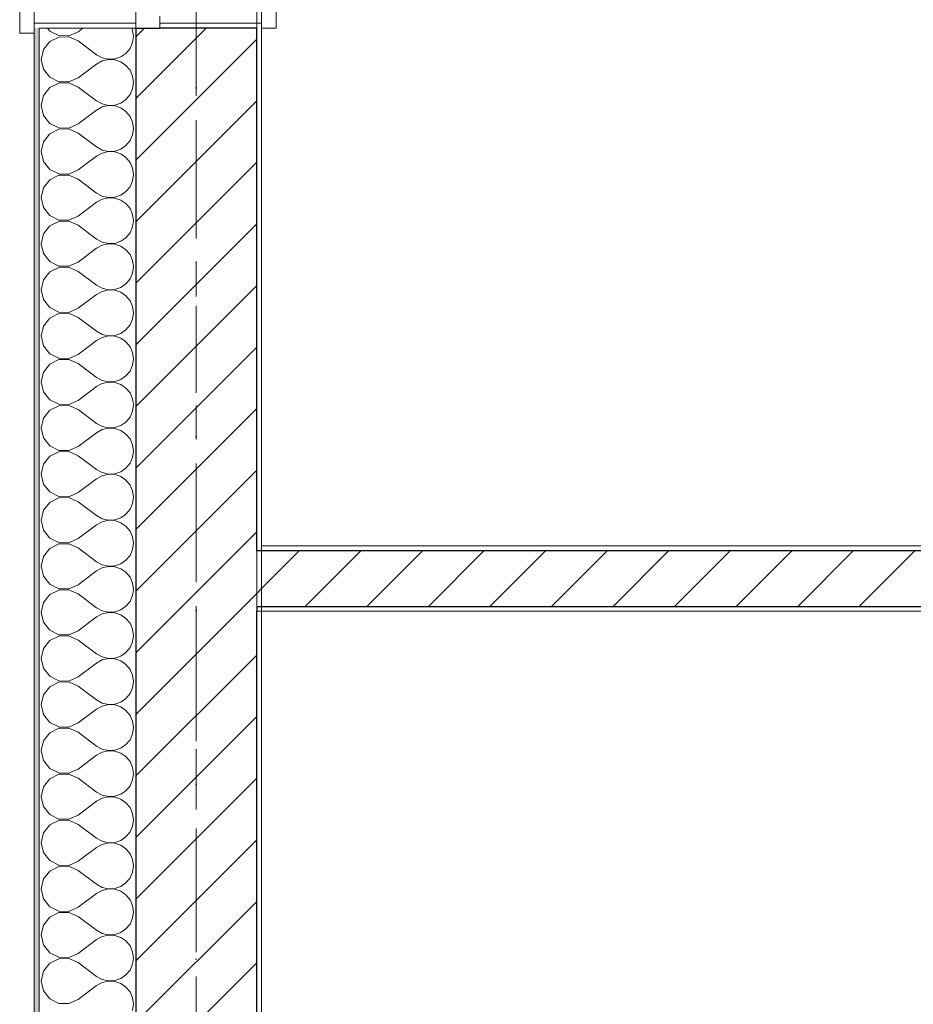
# Model space of a CAD drawing. Header units: millimetres. Extents: x -52968 to 399385, y -141133 to 110561.
# Tile 16 of 146: x 64740 to 66588, y -113810 to -111775. Entities that reach past the tile are written whole.
import ezdxf

# ---------------------------------------------------------------- set-up
doc = ezdxf.new("R2010")
doc.units = ezdxf.units.MM
for name, pattern in [('SIM-Wegliniec-21.07.2025-Parter$0$Kropki i Kreski', [360, 180, -90, 0, -90]), ('SIM-Wegliniec-21.07.2025-Parter$0$Przerywana', [240, 120, -120]), ('SIM-Wegliniec-21.07.2025-Parter$0$Przerywana długa', [390, 250, -140]), ('SIM-Wegliniec-21.07.2025-Parter$0$Przerywana podwójnie', [295, 125, -50, 70, -50]), ('SIM-Wegliniec-21.07.2025-Parter$0$SIM-Wegliniec-11.03.2025-Parter$0$Przerywana podwójnie', [295, 125, -50, 70, -50])]:
    doc.linetypes.add(name, pattern=pattern)
doc.layers.add('_xref', color=250, linetype='Continuous')
for name, color, linetype, lineweight in [('SIM-Wegliniec-21.07.2025-Parter$0$Nowe_A-Belki-Wieniec_Nr_pióra__69', 250, 'Continuous', 0), ('SIM-Wegliniec-21.07.2025-Parter$0$Nowe_A-Belki-Wieniec_Nr_pióra__90', 250, 'Continuous', 0), ('SIM-Wegliniec-21.07.2025-Parter$0$Nowe_A-Osi_Nr_pióra__20', 250, 'Continuous', 0), ('SIM-Wegliniec-21.07.2025-Parter$0$Nowe_A-Posadzki_Nr_pióra__89', 250, 'Continuous', 0), ('SIM-Wegliniec-21.07.2025-Parter$0$Nowe_A-Płyta-Grunt_Nr_pióra__89', 250, 'Continuous', 0), ('SIM-Wegliniec-21.07.2025-Parter$0$Nowe_A-Strefy-Parter_Nr_pióra__94', 250, 'Continuous', 0), ('SIM-Wegliniec-21.07.2025-Parter$0$Nowe_A-Ściany-Działowe', 250, 'Continuous', 0), ('SIM-Wegliniec-21.07.2025-Parter$0$Nowe_A-Ściany-Działowe_Nr_pióra__27', 250, 'Continuous', 0), ('SIM-Wegliniec-21.07.2025-Parter$0$Nowe_A-Ściany-Działowe_Nr_pióra__47', 250, 'Continuous', 0), ('SIM-Wegliniec-21.07.2025-Parter$0$Nowe_A-Ściany-Zewnętrzne', 250, 'Continuous', 0), ('SIM-Wegliniec-21.07.2025-Parter$0$Nowe_A-Ściany-Zewnętrzne_Nr_pióra__174', 250, 'Continuous', 0), ('SIM-Wegliniec-21.07.2025-Parter$0$Nowe_A-Ściany-Zewnętrzne_Nr_pióra__27', 250, 'Continuous', 0), ('SIM-Wegliniec-21.07.2025-Parter$0$Nowe_A-Ściany-Zewnętrzne_Nr_pióra__47', 250, 'Continuous', 0), ('SIM-Wegliniec-21.07.2025-Parter$0$Nowe_A-Ściany-Zewnętrzne_Nr_pióra__67', 250, 'Continuous', 0), ('SIM-Wegliniec-21.07.2025-Parter$0$Nowe_Okna Archicada_Nr_pióra__23', 250, 'Continuous', 0), ('SIM-Wegliniec-21.07.2025-Parter$0$Nowe_Okna Archicada_Nr_pióra__27', 250, 'Continuous', 0), ('SIM-Wegliniec-21.07.2025-Parter$0$Nowe_Okna Archicada_Nr_pióra__3', 250, 'Continuous', 0), ('SIM-Wegliniec-21.07.2025-Parter$0$Nowe_Okna Archicada_Nr_pióra__47', 250, 'Continuous', 0), ('SIM-Wegliniec-21.07.2025-Parter$0$Nowe_SIM-Wegliniec-11.03.2025-Parter$0$Nowe_A-Osi_Nr_pióra__20_Nr_pióra__1', 250, 'Continuous', 0)]:
    doc.layers.add(name, color=color, linetype=linetype, lineweight=lineweight)
pattern_1 = [(0, (0, 0), (0, 86.60254), [0, -50]), (0, (25, 43.3), (0, 86.60254), [0, -50])]
pattern_2 = [(45, (0, 0), (-63.63961, 63.63961), [])]

# ---------------------------------------------------------------- blocks, each defined once
blk = doc.blocks.new('SIM-Wegliniec-21.07.2025-Parter')
at = {"layer": 'SIM-Wegliniec-21.07.2025-Parter$0$Nowe_A-Ściany-Działowe', "linetype": 'Continuous', "lineweight": 0}
h = blk.add_hatch(dxfattribs=at)
h.set_pattern_fill('Bloczki_ceramiczne', color=256, style=0, pattern_type=2)
h.set_pattern_definition(pattern_2)
h.paths.add_polyline_path([(65240.1, -112987.7), (65240.1, -112872.7), (65230.1, -112872.7), (65230.1, -112987.7)])
at = {"layer": 'SIM-Wegliniec-21.07.2025-Parter$0$Nowe_A-Ściany-Działowe', "linetype": 'Continuous', "lineweight": 0, "true_color": 0x000000}
h = blk.add_hatch(dxfattribs=at)
h.set_pattern_fill('Tynk', color=18, style=0, pattern_type=2)
h.set_pattern_definition(pattern_1)
h.paths.add_polyline_path([(67540.1, -112862.7), (65240.1, -112862.7), (65240.1, -112872.7), (67540.1, -112872.7)])
at = {"layer": 'SIM-Wegliniec-21.07.2025-Parter$0$Nowe_A-Ściany-Działowe', "linetype": 'Continuous', "lineweight": 0}
h = blk.add_hatch(dxfattribs=at)
h.set_pattern_fill('Bloczki_ceramiczne', color=256, style=0, pattern_type=2)
h.set_pattern_definition(pattern_2)
h.paths.add_polyline_path([(65240.1, -112987.7), (67540.1, -112987.7), (67540.1, -112872.7), (65240.1, -112872.7)])
at = {"layer": 'SIM-Wegliniec-21.07.2025-Parter$0$Nowe_A-Ściany-Działowe', "linetype": 'Continuous', "lineweight": 0, "true_color": 0x000000}
h = blk.add_hatch(dxfattribs=at)
h.set_pattern_fill('Tynk', color=18, style=0, pattern_type=2)
h.set_pattern_definition(pattern_1)
h.paths.add_polyline_path([(65240.1, -112997.7), (65240.1, -112987.7), (65230.1, -112987.7), (65230.1, -112997.7)])
h = blk.add_hatch(dxfattribs=at)
h.set_pattern_fill('Tynk', color=18, style=0, pattern_type=2)
h.set_pattern_definition(pattern_1)
h.paths.add_polyline_path([(65240.1, -112997.7), (67540.1, -112997.7), (67540.1, -112987.7), (65240.1, -112987.7)])
at = {"layer": 'SIM-Wegliniec-21.07.2025-Parter$0$Nowe_A-Ściany-Zewnętrzne', "linetype": 'Continuous', "lineweight": 0, "true_color": 0x000000}
h = blk.add_hatch(dxfattribs=at)
h.set_pattern_fill('Tynk', color=18, style=0, pattern_type=2)
h.set_pattern_definition(pattern_1)
h.paths.add_polyline_path([(64770.1, -111782.6), (64770.1, -111792.6), (64780.1, -111792.6), (64980.1, -111792.6), (64980.1, -111782.6)])
at = {"layer": 'SIM-Wegliniec-21.07.2025-Parter$0$Nowe_A-Ściany-Zewnętrzne', "linetype": 'Continuous', "lineweight": 0}
h = blk.add_hatch(dxfattribs=at)
h.set_pattern_fill('Tynk', color=256, style=0, pattern_type=2)
h.set_pattern_definition(pattern_1)
h.paths.add_polyline_path([(64770.1, -117367.6), (64780.1, -117367.6), (64780.1, -111792.6), (64770.1, -111792.6)])
h = blk.add_hatch(dxfattribs=at)
h.set_pattern_fill('Bloczki_ceramiczne', color=256, style=0, pattern_type=2)
h.set_pattern_definition(pattern_2)
h.paths.add_polyline_path([(64980.1, -111792.6), (64980.1, -112872.7), (65230.1, -112872.7), (65230.1, -111792.6), (65030.1, -111792.6)])
at = {"layer": 'SIM-Wegliniec-21.07.2025-Parter$0$Nowe_A-Ściany-Zewnętrzne', "linetype": 'Continuous', "lineweight": 0, "true_color": 0x000000}
h = blk.add_hatch(dxfattribs=at)
h.set_pattern_fill('Tynk', color=18, style=0, pattern_type=2)
h.set_pattern_definition(pattern_1)
h.paths.add_polyline_path([(65240.1, -111792.6), (65240.1, -111782.6), (65030.1, -111782.6), (65030.1, -111792.6), (65230.1, -111792.6)])
h = blk.add_hatch(dxfattribs=at)
h.set_pattern_fill('Tynk', color=18, style=0, pattern_type=2)
h.set_pattern_definition(pattern_1)
h.paths.add_polyline_path([(65230.1, -112862.7), (65240.1, -112862.7), (65240.1, -111792.6), (65230.1, -111792.6)])
at = {"layer": 'SIM-Wegliniec-21.07.2025-Parter$0$Nowe_A-Ściany-Zewnętrzne', "linetype": 'Continuous', "lineweight": 0}
h = blk.add_hatch(dxfattribs=at)
h.set_pattern_fill('Bloczki_ceramiczne', color=256, style=0, pattern_type=2)
h.set_pattern_definition(pattern_2)
h.paths.add_polyline_path([(65230.1, -112987.7), (65230.1, -112872.7), (64980.1, -112872.7), (64980.1, -112987.7)])
at = {"layer": 'SIM-Wegliniec-21.07.2025-Parter$0$Nowe_A-Ściany-Zewnętrzne', "linetype": 'Continuous', "lineweight": 0, "true_color": 0x000000}
h = blk.add_hatch(dxfattribs=at)
h.set_pattern_fill('Tynk', color=18, style=0, pattern_type=2)
h.set_pattern_definition(pattern_1)
h.paths.add_polyline_path([(65240.1, -112872.7), (65240.1, -112862.7), (65230.1, -112862.7), (65230.1, -112872.7)])
at = {"layer": 'SIM-Wegliniec-21.07.2025-Parter$0$Nowe_A-Ściany-Zewnętrzne', "linetype": 'Continuous', "lineweight": 0}
h = blk.add_hatch(dxfattribs=at)
h.set_pattern_fill('Bloczki_ceramiczne', color=256, style=0, pattern_type=2)
h.set_pattern_definition(pattern_2)
h.paths.add_polyline_path([(65230.1, -116917.6), (65230.1, -112987.7), (64980.1, -112987.7), (64980.1, -116917.6)])
at = {"layer": 'SIM-Wegliniec-21.07.2025-Parter$0$Nowe_A-Ściany-Zewnętrzne', "linetype": 'Continuous', "lineweight": 0, "true_color": 0x000000}
h = blk.add_hatch(dxfattribs=at)
h.set_pattern_fill('Tynk', color=18, style=0, pattern_type=2)
h.set_pattern_definition(pattern_1)
h.paths.add_polyline_path([(65240.1, -116907.6), (65240.1, -112997.7), (65230.1, -112997.7), (65230.1, -116907.6)])
at = {"layer": 'SIM-Wegliniec-21.07.2025-Parter$0$Nowe_A-Belki-Wieniec_Nr_pióra__69', "linetype": 'SIM-Wegliniec-21.07.2025-Parter$0$Kropki i Kreski', "lineweight": 13}
blk.add_line((65105.1, -99042.6), (65105.1, -117042.6), dxfattribs=at)
at = {"layer": 'SIM-Wegliniec-21.07.2025-Parter$0$Nowe_A-Belki-Wieniec_Nr_pióra__90', "linetype": 'SIM-Wegliniec-21.07.2025-Parter$0$Przerywana długa', "lineweight": 13}
for p, q in [((64980.1, -98917.6), (64980.1, -117167.6)), ((65230.1, -108617.6), (65230.1, -116917.6))]:
    blk.add_line(p, q, dxfattribs=at)
at = {"layer": 'SIM-Wegliniec-21.07.2025-Parter$0$Nowe_A-Osi_Nr_pióra__20', "linetype": 'SIM-Wegliniec-21.07.2025-Parter$0$Przerywana podwójnie', "lineweight": 13}
blk.add_line((65105.1, -95582.5), (65105.1, -117792.3), dxfattribs=at)
at = {"layer": 'SIM-Wegliniec-21.07.2025-Parter$0$Nowe_A-Posadzki_Nr_pióra__89', "linetype": 'Continuous', "lineweight": 13, "flags": 128}
blk.add_lwpolyline([(65240.1, -108617.6), (65240.1, -116907.6), (69435.1, -116907.6), (69435.1, -112387.6), (69435.1, -110552.6), (67550.1, -110552.6), (67550.1, -108617.6)], close=True, dxfattribs=at)
at = {"layer": 'SIM-Wegliniec-21.07.2025-Parter$0$Nowe_A-Płyta-Grunt_Nr_pióra__89', "linetype": 'Continuous', "lineweight": 13, "flags": 128}
blk.add_lwpolyline([(65230.1, -116917.6), (90780.1, -116917.6), (90780.1, -99167.6), (65230.1, -99167.6)], close=True, dxfattribs=at)
at = {"layer": 'SIM-Wegliniec-21.07.2025-Parter$0$Nowe_A-Strefy-Parter_Nr_pióra__94', "linetype": 'Continuous', "lineweight": 13, "flags": 128}
for points in [[(67540.1, -108627.6), (65240.1, -108627.6), (65240.1, -112862.7), (67540.1, -112862.7), (67540.1, -111062.8), (67540.1, -110927.7)], [(67540.1, -116907.6), (67540.1, -112997.7), (65240.1, -112997.7), (65240.1, -116907.6)]]:
    blk.add_lwpolyline(points, close=True, dxfattribs=at)
at = {"layer": 'SIM-Wegliniec-21.07.2025-Parter$0$Nowe_A-Ściany-Działowe_Nr_pióra__27', "linetype": 'Continuous', "lineweight": 25}
for p, q in [((67540.1, -112872.7), (65240.1, -112872.7)), ((65240.1, -112987.7), (67540.1, -112987.7))]:
    blk.add_line(p, q, dxfattribs=at)
at = {"layer": 'SIM-Wegliniec-21.07.2025-Parter$0$Nowe_A-Ściany-Działowe_Nr_pióra__47', "linetype": 'Continuous', "lineweight": 15, "flags": 128}
for points in [[(67540.1, -112862.7), (65240.1, -112862.7)], [(65240.1, -112997.7), (67540.1, -112997.7)]]:
    blk.add_lwpolyline(points, dxfattribs=at)
at = {"layer": 'SIM-Wegliniec-21.07.2025-Parter$0$Nowe_A-Ściany-Zewnętrzne_Nr_pióra__174', "linetype": 'Continuous', "lineweight": 5}
for p, q in [((64797.5, -111792.6), (64802.3, -111798.8)), ((64861, -111800), (64870.9, -111792.6)), ((64973.5, -111796.5), (64971.8, -111792.6)), ((64975.3, -111809.5), (64973.5, -111796.5)), ((64802.3, -111798.8), (64821, -111808.1)), ((64821, -111810.9), (64802.3, -111820.3)), ((64821, -111808.1), (64841.9, -111808.6)), ((64841.9, -111810.5), (64821, -111810.9)), ((64841.9, -111808.6), (64861, -111800)), ((64861, -111819), (64841.9, -111810.5)), ((64973.5, -111822.5), (64975.3, -111809.5)), ((64789.4, -111836.7), (64784.8, -111857.1)), ((64802.3, -111820.3), (64789.4, -111836.7)), ((64861, -111819), (64899.1, -111847.6)), ((64959.8, -111844.7), (64968.2, -111834.6)), ((64968.2, -111834.6), (64973.5, -111822.5)), ((64784.8, -111857.1), (64789.4, -111877.5)), ((64899.1, -111847.6), (64910.6, -111854)), ((64910.6, -111854), (64923.4, -111857)), ((64923.4, -111857.3), (64910.6, -111860.3)), ((64923.4, -111857), (64936.5, -111856.3)), ((64936.5, -111858), (64923.4, -111857.3)), ((64936.5, -111856.3), (64949, -111852.1)), ((64949, -111862.2), (64936.5, -111858)), ((64949, -111852.1), (64959.8, -111844.7)), ((64789.4, -111877.5), (64802.3, -111894)), ((64861, -111895.2), (64899.1, -111866.7)), ((64910.6, -111860.3), (64899.1, -111866.7)), ((64959.8, -111869.6), (64949, -111862.2)), ((64968.2, -111879.7), (64959.8, -111869.6)), ((64802.3, -111894), (64821, -111903.4)), ((64841.9, -111903.8), (64861, -111895.2)), ((64973.5, -111891.7), (64968.2, -111879.7)), ((64975.3, -111904.8), (64973.5, -111891.7)), ((64802.3, -111915.5), (64789.4, -111932)), ((64821, -111906.2), (64802.3, -111915.5)), ((64821, -111903.4), (64841.9, -111903.8)), ((64841.9, -111905.7), (64821, -111906.2)), ((64861, -111914.3), (64841.9, -111905.7)), ((64861, -111914.3), (64899.1, -111942.9)), ((64968.2, -111929.8), (64973.5, -111917.8)), ((64973.5, -111917.8), (64975.3, -111904.8)), ((64789.4, -111932), (64784.8, -111952.4)), ((64949, -111947.4), (64959.8, -111939.9)), ((64959.8, -111939.9), (64968.2, -111929.8)), ((64784.8, -111952.4), (64789.4, -111972.8)), ((64899.1, -111942.9), (64910.6, -111949.2)), ((64910.6, -111955.5), (64899.1, -111961.9)), ((64910.6, -111949.2), (64923.4, -111952.2)), ((64923.4, -111952.6), (64910.6, -111955.5)), ((64923.4, -111952.2), (64936.5, -111951.6)), ((64936.5, -111953.2), (64923.4, -111952.6)), ((64936.5, -111951.6), (64949, -111947.4)), ((64949, -111957.4), (64936.5, -111953.2)), ((64959.8, -111964.8), (64949, -111957.4)), ((64789.4, -111972.8), (64802.3, -111989.3)), ((64861, -111990.5), (64899.1, -111961.9)), ((64968.2, -111975), (64959.8, -111964.8)), ((64973.5, -111987), (64968.2, -111975)), ((64802.3, -111989.3), (64821, -111998.6)), ((64821, -111998.6), (64841.9, -111999)), ((64841.9, -112001), (64821, -112001.4)), ((64841.9, -111999), (64861, -111990.5)), ((64861, -112009.5), (64841.9, -112001)), ((64975.3, -112000), (64973.5, -111987)), ((64973.5, -112013), (64975.3, -112000)), ((64802.3, -112010.7), (64789.4, -112027.2)), ((64821, -112001.4), (64802.3, -112010.7)), ((64861, -112009.5), (64899.1, -112038.1)), ((64968.2, -112025), (64973.5, -112013)), ((64789.4, -112027.2), (64784.8, -112047.6)), ((64899.1, -112038.1), (64910.6, -112044.5)), ((64949, -112042.6), (64959.8, -112035.2)), ((64959.8, -112035.2), (64968.2, -112025)), ((64784.8, -112047.6), (64789.4, -112068)), ((64861, -112085.7), (64899.1, -112057.1)), ((64910.6, -112050.8), (64899.1, -112057.1)), ((64910.6, -112044.5), (64923.4, -112047.4)), ((64923.4, -112047.8), (64910.6, -112050.8)), ((64923.4, -112047.4), (64936.5, -112046.8)), ((64936.5, -112048.4), (64923.4, -112047.8)), ((64936.5, -112046.8), (64949, -112042.6)), ((64949, -112052.6), (64936.5, -112048.4)), ((64959.8, -112060.1), (64949, -112052.6)), ((64968.2, -112070.2), (64959.8, -112060.1)), ((64789.4, -112068), (64802.3, -112084.5)), ((64973.5, -112082.2), (64968.2, -112070.2)), ((64975.3, -112095.2), (64973.5, -112082.2)), ((64802.3, -112084.5), (64821, -112093.8)), ((64821, -112096.6), (64802.3, -112106)), ((64821, -112093.8), (64841.9, -112094.3)), ((64841.9, -112096.2), (64821, -112096.6)), ((64841.9, -112094.3), (64861, -112085.7)), ((64861, -112104.8), (64841.9, -112096.2)), ((64973.5, -112108.3), (64975.3, -112095.2)), ((64789.4, -112122.5), (64784.8, -112142.9)), ((64802.3, -112106), (64789.4, -112122.5)), ((64861, -112104.8), (64899.1, -112133.3)), ((64959.8, -112130.4), (64968.2, -112120.3)), ((64968.2, -112120.3), (64973.5, -112108.3)), ((64784.8, -112142.9), (64789.4, -112163.3)), ((64899.1, -112133.3), (64910.6, -112139.7)), ((64910.6, -112139.7), (64923.4, -112142.7)), ((64923.4, -112143), (64910.6, -112146)), ((64923.4, -112142.7), (64936.5, -112142)), ((64936.5, -112143.7), (64923.4, -112143)), ((64936.5, -112142), (64949, -112137.8)), ((64949, -112137.8), (64959.8, -112130.4)), ((64789.4, -112163.3), (64802.3, -112179.7)), ((64861, -112181), (64899.1, -112152.4)), ((64910.6, -112146), (64899.1, -112152.4)), ((64949, -112147.9), (64936.5, -112143.7)), ((64959.8, -112155.3), (64949, -112147.9)), ((64968.2, -112165.4), (64959.8, -112155.3)), ((64802.3, -112179.7), (64821, -112189.1)), ((64841.9, -112189.5), (64861, -112181)), ((64973.5, -112177.5), (64968.2, -112165.4)), ((64975.3, -112190.5), (64973.5, -112177.5)), ((64802.3, -112201.2), (64789.4, -112217.7)), ((64821, -112191.9), (64802.3, -112201.2)), ((64821, -112189.1), (64841.9, -112189.5)), ((64841.9, -112191.4), (64821, -112191.9)), ((64861, -112200), (64841.9, -112191.4)), ((64861, -112200), (64899.1, -112228.6)), ((64968.2, -112215.5), (64973.5, -112203.5)), ((64973.5, -112203.5), (64975.3, -112190.5)), ((64789.4, -112217.7), (64784.8, -112238.1)), ((64959.8, -112225.6), (64968.2, -112215.5)), ((64784.8, -112238.1), (64789.4, -112258.5)), ((64899.1, -112228.6), (64910.6, -112234.9)), ((64910.6, -112241.3), (64899.1, -112247.6)), ((64910.6, -112234.9), (64923.4, -112237.9)), ((64923.4, -112238.3), (64910.6, -112241.3)), ((64923.4, -112237.9), (64936.5, -112237.3)), ((64936.5, -112238.9), (64923.4, -112238.3)), ((64936.5, -112237.3), (64949, -112233.1)), ((64949, -112243.1), (64936.5, -112238.9)), ((64949, -112233.1), (64959.8, -112225.6)), ((64959.8, -112250.6), (64949, -112243.1)), ((64789.4, -112258.5), (64802.3, -112275)), ((64861, -112276.2), (64899.1, -112247.6)), ((64968.2, -112260.7), (64959.8, -112250.6)), ((64973.5, -112272.7), (64968.2, -112260.7)), ((64802.3, -112275), (64821, -112284.3)), ((64821, -112284.3), (64841.9, -112284.8)), ((64841.9, -112284.8), (64861, -112276.2)), ((64975.3, -112285.7), (64973.5, -112272.7)), ((64973.5, -112298.7), (64975.3, -112285.7)), ((64802.3, -112296.5), (64789.4, -112312.9)), ((64821, -112287.1), (64802.3, -112296.5)), ((64841.9, -112286.7), (64821, -112287.1)), ((64861, -112295.2), (64841.9, -112286.7)), ((64861, -112295.2), (64899.1, -112323.8)), ((64968.2, -112310.7), (64973.5, -112298.7)), ((64789.4, -112312.9), (64784.8, -112333.3)), ((64899.1, -112323.8), (64910.6, -112330.2)), ((64949, -112328.3), (64959.8, -112320.9)), ((64959.8, -112320.9), (64968.2, -112310.7)), ((64784.8, -112333.3), (64789.4, -112353.7)), ((64861, -112371.4), (64899.1, -112342.9)), ((64910.6, -112336.5), (64899.1, -112342.9)), ((64910.6, -112330.2), (64923.4, -112333.1)), ((64923.4, -112333.5), (64910.6, -112336.5)), ((64923.4, -112333.1), (64936.5, -112332.5)), ((64936.5, -112334.2), (64923.4, -112333.5)), ((64936.5, -112332.5), (64949, -112328.3)), ((64949, -112338.4), (64936.5, -112334.2)), ((64959.8, -112345.8), (64949, -112338.4)), ((64968.2, -112355.9), (64959.8, -112345.8)), ((64789.4, -112353.7), (64802.3, -112370.2)), ((64973.5, -112367.9), (64968.2, -112355.9)), ((64802.3, -112370.2), (64821, -112379.6)), ((64821, -112382.3), (64802.3, -112391.7)), ((64821, -112379.6), (64841.9, -112380)), ((64841.9, -112381.9), (64821, -112382.3)), ((64841.9, -112380), (64861, -112371.4)), ((64861, -112390.5), (64841.9, -112381.9)), ((64975.3, -112381), (64973.5, -112367.9)), ((64973.5, -112394), (64975.3, -112381)), ((64789.4, -112408.2), (64784.8, -112428.6)), ((64802.3, -112391.7), (64789.4, -112408.2)), ((64861, -112390.5), (64899.1, -112419)), ((64959.8, -112416.1), (64968.2, -112406)), ((64968.2, -112406), (64973.5, -112394)), ((64899.1, -112419), (64910.6, -112425.4)), ((64910.6, -112425.4), (64923.4, -112428.4)), ((64923.4, -112428.4), (64936.5, -112427.7)), ((64936.5, -112427.7), (64949, -112423.5)), ((64949, -112423.5), (64959.8, -112416.1)), ((64784.8, -112428.6), (64789.4, -112449)), ((64861, -112466.7), (64899.1, -112438.1)), ((64910.6, -112431.7), (64899.1, -112438.1)), ((64923.4, -112428.8), (64910.6, -112431.7)), ((64936.5, -112429.4), (64923.4, -112428.8)), ((64949, -112433.6), (64936.5, -112429.4)), ((64959.8, -112441), (64949, -112433.6)), ((64968.2, -112451.2), (64959.8, -112441)), ((64789.4, -112449), (64802.3, -112465.4)), ((64802.3, -112465.4), (64821, -112474.8)), ((64841.9, -112475.2), (64861, -112466.7)), ((64973.5, -112463.2), (64968.2, -112451.2)), ((64975.3, -112476.2), (64973.5, -112463.2)), ((64802.3, -112486.9), (64789.4, -112503.4)), ((64821, -112477.6), (64802.3, -112486.9)), ((64821, -112474.8), (64841.9, -112475.2)), ((64841.9, -112477.1), (64821, -112477.6)), ((64861, -112485.7), (64841.9, -112477.1)), ((64861, -112485.7), (64899.1, -112514.3)), ((64968.2, -112501.2), (64973.5, -112489.2)), ((64973.5, -112489.2), (64975.3, -112476.2)), ((64789.4, -112503.4), (64784.8, -112523.8)), ((64959.8, -112511.3), (64968.2, -112501.2)), ((64784.8, -112523.8), (64789.4, -112544.2)), ((64899.1, -112514.3), (64910.6, -112520.6)), ((64910.6, -112527), (64899.1, -112533.3)), ((64910.6, -112520.6), (64923.4, -112523.6)), ((64923.4, -112524), (64910.6, -112527)), ((64923.4, -112523.6), (64936.5, -112523)), ((64936.5, -112524.6), (64923.4, -112524)), ((64936.5, -112523), (64949, -112518.8)), ((64949, -112528.8), (64936.5, -112524.6)), ((64949, -112518.8), (64959.8, -112511.3)), ((64959.8, -112536.3), (64949, -112528.8)), ((64789.4, -112544.2), (64802.3, -112560.7)), ((64861, -112561.9), (64899.1, -112533.3)), ((64968.2, -112546.4), (64959.8, -112536.3)), ((64973.5, -112558.4), (64968.2, -112546.4)), ((64802.3, -112560.7), (64821, -112570)), ((64821, -112570), (64841.9, -112570.5)), ((64841.9, -112570.5), (64861, -112561.9)), ((64975.3, -112571.4), (64973.5, -112558.4)), ((64802.3, -112582.2), (64789.4, -112598.6)), ((64821, -112572.8), (64802.3, -112582.2)), ((64841.9, -112572.4), (64821, -112572.8)), ((64861, -112581), (64841.9, -112572.4)), ((64861, -112581), (64899.1, -112609.5)), ((64968.2, -112596.5), (64973.5, -112584.4)), ((64973.5, -112584.4), (64975.3, -112571.4)), ((64789.4, -112598.6), (64784.8, -112619)), ((64899.1, -112609.5), (64910.6, -112615.9)), ((64949, -112614), (64959.8, -112606.6)), ((64959.8, -112606.6), (64968.2, -112596.5)), ((64784.8, -112619), (64789.4, -112639.5)), ((64861, -112657.1), (64899.1, -112628.6)), ((64910.6, -112622.2), (64899.1, -112628.6)), ((64910.6, -112615.9), (64923.4, -112618.9)), ((64923.4, -112619.2), (64910.6, -112622.2)), ((64923.4, -112618.9), (64936.5, -112618.2)), ((64936.5, -112619.9), (64923.4, -112619.2)), ((64936.5, -112618.2), (64949, -112614)), ((64949, -112624.1), (64936.5, -112619.9)), ((64959.8, -112631.5), (64949, -112624.1)), ((64968.2, -112641.6), (64959.8, -112631.5)), ((64789.4, -112639.5), (64802.3, -112655.9)), ((64973.5, -112653.7), (64968.2, -112641.6)), ((64802.3, -112655.9), (64821, -112665.3)), ((64821, -112668.1), (64802.3, -112677.4)), ((64821, -112665.3), (64841.9, -112665.7)), ((64841.9, -112667.6), (64821, -112668.1)), ((64841.9, -112665.7), (64861, -112657.1)), ((64861, -112676.2), (64841.9, -112667.6)), ((64975.3, -112666.7), (64973.5, -112653.7)), ((64973.5, -112679.7), (64975.3, -112666.7)), ((64802.3, -112677.4), (64789.4, -112693.9)), ((64861, -112676.2), (64899.1, -112704.8)), ((64959.8, -112701.8), (64968.2, -112691.7)), ((64968.2, -112691.7), (64973.5, -112679.7)), ((64789.4, -112693.9), (64784.8, -112714.3)), ((64899.1, -112704.8), (64910.6, -112711.1)), ((64910.6, -112711.1), (64923.4, -112714.1)), ((64936.5, -112713.5), (64949, -112709.3)), ((64949, -112709.3), (64959.8, -112701.8)), ((64784.8, -112714.3), (64789.4, -112734.7)), ((64861, -112752.4), (64899.1, -112723.8)), ((64910.6, -112717.5), (64899.1, -112723.8)), ((64923.4, -112714.5), (64910.6, -112717.5)), ((64923.4, -112714.1), (64936.5, -112713.5)), ((64936.5, -112715.1), (64923.4, -112714.5)), ((64949, -112719.3), (64936.5, -112715.1)), ((64959.8, -112726.8), (64949, -112719.3)), ((64968.2, -112736.9), (64959.8, -112726.8)), ((64789.4, -112734.7), (64802.3, -112751.2)), ((64802.3, -112751.2), (64821, -112760.5)), ((64841.9, -112760.9), (64861, -112752.4)), ((64973.5, -112748.9), (64968.2, -112736.9)), ((64975.3, -112761.9), (64973.5, -112748.9)), ((64802.3, -112772.6), (64789.4, -112789.1)), ((64821, -112763.3), (64802.3, -112772.6)), ((64821, -112760.5), (64841.9, -112760.9)), ((64841.9, -112762.9), (64821, -112763.3)), ((64861, -112771.4), (64841.9, -112762.9)), ((64861, -112771.4), (64899.1, -112800)), ((64973.5, -112774.9), (64975.3, -112761.9)), ((64789.4, -112789.1), (64784.8, -112809.5)), ((64959.8, -112797.1), (64968.2, -112786.9)), ((64968.2, -112786.9), (64973.5, -112774.9)), ((64784.8, -112809.5), (64789.4, -112829.9)), ((64899.1, -112800), (64910.6, -112806.4)), ((64910.6, -112812.7), (64899.1, -112819)), ((64910.6, -112806.4), (64923.4, -112809.3)), ((64923.4, -112809.7), (64910.6, -112812.7)), ((64923.4, -112809.3), (64936.5, -112808.7)), ((64936.5, -112810.4), (64923.4, -112809.7)), ((64936.5, -112808.7), (64949, -112804.5)), ((64949, -112814.6), (64936.5, -112810.4)), ((64949, -112804.5), (64959.8, -112797.1)), ((64959.8, -112822), (64949, -112814.6)), ((64789.4, -112829.9), (64802.3, -112846.4)), ((64861, -112847.6), (64899.1, -112819)), ((64968.2, -112832.1), (64959.8, -112822)), ((64973.5, -112844.1), (64968.2, -112832.1)), ((64802.3, -112846.4), (64821, -112855.8)), ((64821, -112855.8), (64841.9, -112856.2)), ((64841.9, -112856.2), (64861, -112847.6)), ((64975.3, -112857.1), (64973.5, -112844.1)), ((64802.3, -112867.9), (64789.4, -112884.4)), ((64821, -112858.5), (64802.3, -112867.9)), ((64841.9, -112858.1), (64821, -112858.5)), ((64861, -112866.7), (64841.9, -112858.1)), ((64861, -112866.7), (64899.1, -112895.2)), ((64968.2, -112882.2), (64973.5, -112870.2)), ((64973.5, -112870.2), (64975.3, -112857.1)), ((64789.4, -112884.4), (64784.8, -112904.8)), ((64899.1, -112895.2), (64910.6, -112901.6)), ((64949, -112899.7), (64959.8, -112892.3)), ((64959.8, -112892.3), (64968.2, -112882.2)), ((64784.8, -112904.8), (64789.4, -112925.2)), ((64861, -112942.9), (64899.1, -112914.3)), ((64910.6, -112907.9), (64899.1, -112914.3)), ((64910.6, -112901.6), (64923.4, -112904.6)), ((64923.4, -112905), (64910.6, -112907.9)), ((64923.4, -112904.6), (64936.5, -112903.9)), ((64936.5, -112905.6), (64923.4, -112905)), ((64936.5, -112903.9), (64949, -112899.7)), ((64949, -112909.8), (64936.5, -112905.6)), ((64959.8, -112917.2), (64949, -112909.8)), ((64789.4, -112925.2), (64802.3, -112941.6)), ((64968.2, -112927.3), (64959.8, -112917.2)), ((64973.5, -112939.4), (64968.2, -112927.3)), ((64802.3, -112941.6), (64821, -112951)), ((64821, -112953.8), (64802.3, -112963.1)), ((64821, -112951), (64841.9, -112951.4)), ((64841.9, -112953.3), (64821, -112953.8)), ((64841.9, -112951.4), (64861, -112942.9)), ((64861, -112961.9), (64841.9, -112953.3)), ((64975.3, -112952.4), (64973.5, -112939.4)), ((64973.5, -112965.4), (64975.3, -112952.4)), ((64802.3, -112963.1), (64789.4, -112979.6)), ((64861, -112961.9), (64899.1, -112990.5)), ((64959.8, -112987.5), (64968.2, -112977.4)), ((64968.2, -112977.4), (64973.5, -112965.4)), ((64789.4, -112979.6), (64784.8, -113000)), ((64899.1, -112990.5), (64910.6, -112996.8)), ((64910.6, -112996.8), (64923.4, -112999.8)), ((64936.5, -112999.2), (64949, -112995)), ((64949, -112995), (64959.8, -112987.5)), ((64784.8, -113000), (64789.4, -113020.4)), ((64861, -113038.1), (64899.1, -113009.5)), ((64910.6, -113003.2), (64899.1, -113009.5)), ((64923.4, -113000.2), (64910.6, -113003.2)), ((64923.4, -112999.8), (64936.5, -112999.2)), ((64936.5, -113000.8), (64923.4, -113000.2)), ((64949, -113005), (64936.5, -113000.8)), ((64959.8, -113012.5), (64949, -113005)), ((64968.2, -113022.6), (64959.8, -113012.5)), ((64789.4, -113020.4), (64802.3, -113036.9)), ((64802.3, -113036.9), (64821, -113046.2)), ((64841.9, -113046.7), (64861, -113038.1)), ((64973.5, -113034.6), (64968.2, -113022.6)), ((64975.3, -113047.6), (64973.5, -113034.6)), ((64802.3, -113058.4), (64789.4, -113074.8)), ((64821, -113049), (64802.3, -113058.4)), ((64821, -113046.2), (64841.9, -113046.7)), ((64841.9, -113048.6), (64821, -113049)), ((64861, -113057.1), (64841.9, -113048.6)), ((64861, -113057.1), (64899.1, -113085.7)), ((64973.5, -113060.6), (64975.3, -113047.6)), ((64789.4, -113074.8), (64784.8, -113095.2)), ((64959.8, -113082.8), (64968.2, -113072.7)), ((64968.2, -113072.7), (64973.5, -113060.6)), ((64784.8, -113095.2), (64789.4, -113115.6)), ((64899.1, -113085.7), (64910.6, -113092.1)), ((64910.6, -113098.4), (64899.1, -113104.8)), ((64910.6, -113092.1), (64923.4, -113095)), ((64923.4, -113095.4), (64910.6, -113098.4)), ((64923.4, -113095), (64936.5, -113094.4)), ((64936.5, -113096.1), (64923.4, -113095.4)), ((64936.5, -113094.4), (64949, -113090.2)), ((64949, -113100.3), (64936.5, -113096.1)), ((64949, -113090.2), (64959.8, -113082.8)), ((64789.4, -113115.6), (64802.3, -113132.1)), ((64861, -113133.3), (64899.1, -113104.8)), ((64959.8, -113107.7), (64949, -113100.3)), ((64968.2, -113117.8), (64959.8, -113107.7)), ((64973.5, -113129.8), (64968.2, -113117.8)), ((64802.3, -113132.1), (64821, -113141.5)), ((64841.9, -113141.9), (64861, -113133.3)), ((64975.3, -113142.9), (64973.5, -113129.8)), ((64802.3, -113153.6), (64789.4, -113170.1)), ((64821, -113144.2), (64802.3, -113153.6)), ((64821, -113141.5), (64841.9, -113141.9)), ((64841.9, -113143.8), (64821, -113144.2)), ((64861, -113152.4), (64841.9, -113143.8)), ((64861, -113152.4), (64899.1, -113181)), ((64968.2, -113167.9), (64973.5, -113155.9)), ((64973.5, -113155.9), (64975.3, -113142.9)), ((64789.4, -113170.1), (64784.8, -113190.5)), ((64899.1, -113181), (64910.6, -113187.3)), ((64949, -113185.4), (64959.8, -113178)), ((64959.8, -113178), (64968.2, -113167.9)), ((64784.8, -113190.5), (64789.4, -113210.9)), ((64861, -113228.6), (64899.1, -113200)), ((64910.6, -113193.6), (64899.1, -113200)), ((64910.6, -113187.3), (64923.4, -113190.3)), ((64923.4, -113190.7), (64910.6, -113193.6)), ((64923.4, -113190.3), (64936.5, -113189.6)), ((64936.5, -113191.3), (64923.4, -113190.7)), ((64936.5, -113189.6), (64949, -113185.4)), ((64949, -113195.5), (64936.5, -113191.3)), ((64959.8, -113202.9), (64949, -113195.5)), ((64789.4, -113210.9), (64802.3, -113227.4)), ((64968.2, -113213.1), (64959.8, -113202.9)), ((64973.5, -113225.1), (64968.2, -113213.1)), ((64802.3, -113227.4), (64821, -113236.7)), ((64821, -113239.5), (64802.3, -113248.8)), ((64821, -113236.7), (64841.9, -113237.1)), ((64841.9, -113239.1), (64821, -113239.5)), ((64841.9, -113237.1), (64861, -113228.6)), ((64861, -113247.6), (64841.9, -113239.1)), ((64975.3, -113238.1), (64973.5, -113225.1)), ((64973.5, -113251.1), (64975.3, -113238.1)), ((64802.3, -113248.8), (64789.4, -113265.3)), ((64861, -113247.6), (64899.1, -113276.2)), ((64968.2, -113263.1), (64973.5, -113251.1)), ((64789.4, -113265.3), (64784.8, -113285.7)), ((64899.1, -113276.2), (64910.6, -113282.5)), ((64910.6, -113282.5), (64923.4, -113285.5)), ((64936.5, -113284.9), (64949, -113280.7)), ((64949, -113280.7), (64959.8, -113273.2)), ((64959.8, -113273.2), (64968.2, -113263.1)), ((64784.8, -113285.7), (64789.4, -113306.1)), ((64861, -113323.8), (64899.1, -113295.2)), ((64910.6, -113288.9), (64899.1, -113295.2)), ((64923.4, -113285.9), (64910.6, -113288.9)), ((64923.4, -113285.5), (64936.5, -113284.9)), ((64936.5, -113286.5), (64923.4, -113285.9)), ((64949, -113290.7), (64936.5, -113286.5)), ((64959.8, -113298.2), (64949, -113290.7)), ((64968.2, -113308.3), (64959.8, -113298.2)), ((64789.4, -113306.1), (64802.3, -113322.6)), ((64802.3, -113322.6), (64821, -113331.9)), ((64841.9, -113332.4), (64861, -113323.8)), ((64973.5, -113320.3), (64968.2, -113308.3)), ((64975.3, -113333.3), (64973.5, -113320.3)), ((64802.3, -113344.1), (64789.4, -113360.5)), ((64821, -113334.7), (64802.3, -113344.1)), ((64821, -113331.9), (64841.9, -113332.4)), ((64841.9, -113334.3), (64821, -113334.7)), ((64861, -113342.9), (64841.9, -113334.3)), ((64861, -113342.9), (64899.1, -113371.4)), ((64973.5, -113346.3), (64975.3, -113333.3)), ((64789.4, -113360.5), (64784.8, -113381)), ((64959.8, -113368.5), (64968.2, -113358.4)), ((64968.2, -113358.4), (64973.5, -113346.3)), ((64784.8, -113381), (64789.4, -113401.4)), ((64899.1, -113371.4), (64910.6, -113377.8)), ((64910.6, -113384.1), (64899.1, -113390.5)), ((64910.6, -113377.8), (64923.4, -113380.8)), ((64923.4, -113381.1), (64910.6, -113384.1)), ((64923.4, -113380.8), (64936.5, -113380.1)), ((64936.5, -113381.8), (64923.4, -113381.1)), ((64936.5, -113380.1), (64949, -113375.9)), ((64949, -113386), (64936.5, -113381.8)), ((64949, -113375.9), (64959.8, -113368.5)), ((64789.4, -113401.4), (64802.3, -113417.8)), ((64861, -113419), (64899.1, -113390.5)), ((64959.8, -113393.4), (64949, -113386)), ((64968.2, -113403.5), (64959.8, -113393.4)), ((64973.5, -113415.6), (64968.2, -113403.5)), ((64802.3, -113417.8), (64821, -113427.2)), ((64841.9, -113427.6), (64861, -113419)), ((64975.3, -113428.6), (64973.5, -113415.6)), ((64802.3, -113439.3), (64789.4, -113455.8)), ((64821, -113430), (64802.3, -113439.3)), ((64821, -113427.2), (64841.9, -113427.6)), ((64841.9, -113429.5), (64821, -113430)), ((64861, -113438.1), (64841.9, -113429.5)), ((64861, -113438.1), (64899.1, -113466.7)), ((64968.2, -113453.6), (64973.5, -113441.6)), ((64973.5, -113441.6), (64975.3, -113428.6)), ((64789.4, -113455.8), (64784.8, -113476.2)), ((64949, -113471.2), (64959.8, -113463.7)), ((64959.8, -113463.7), (64968.2, -113453.6)), ((64784.8, -113476.2), (64789.4, -113496.6)), ((64861, -113514.3), (64899.1, -113485.7)), ((64899.1, -113466.7), (64910.6, -113473)), ((64910.6, -113479.4), (64899.1, -113485.7)), ((64910.6, -113473), (64923.4, -113476)), ((64923.4, -113476.4), (64910.6, -113479.4)), ((64923.4, -113476), (64936.5, -113475.4)), ((64936.5, -113477), (64923.4, -113476.4)), ((64936.5, -113475.4), (64949, -113471.2)), ((64949, -113481.2), (64936.5, -113477)), ((64959.8, -113488.7), (64949, -113481.2)), ((64789.4, -113496.6), (64802.3, -113513.1)), ((64968.2, -113498.8), (64959.8, -113488.7)), ((64973.5, -113510.8), (64968.2, -113498.8)), ((64802.3, -113513.1), (64821, -113522.4)), ((64821, -113525.2), (64802.3, -113534.6)), ((64821, -113522.4), (64841.9, -113522.9)), ((64841.9, -113524.8), (64821, -113525.2)), ((64841.9, -113522.9), (64861, -113514.3)), ((64861, -113533.3), (64841.9, -113524.8)), ((64975.3, -113523.8), (64973.5, -113510.8)), ((64973.5, -113536.8), (64975.3, -113523.8)), ((64802.3, -113534.6), (64789.4, -113551)), ((64861, -113533.3), (64899.1, -113561.9)), ((64968.2, -113548.8), (64973.5, -113536.8)), ((64789.4, -113551), (64784.8, -113571.4)), ((64899.1, -113561.9), (64910.6, -113568.3)), ((64936.5, -113570.6), (64949, -113566.4)), ((64949, -113566.4), (64959.8, -113559)), ((64959.8, -113559), (64968.2, -113548.8)), ((64784.8, -113571.4), (64789.4, -113591.8)), ((64861, -113609.5), (64899.1, -113581)), ((64910.6, -113574.6), (64899.1, -113581)), ((64910.6, -113568.3), (64923.4, -113571.2)), ((64923.4, -113571.6), (64910.6, -113574.6)), ((64923.4, -113571.2), (64936.5, -113570.6)), ((64936.5, -113572.3), (64923.4, -113571.6)), ((64949, -113576.5), (64936.5, -113572.3)), ((64959.8, -113583.9), (64949, -113576.5)), ((64968.2, -113594), (64959.8, -113583.9)), ((64789.4, -113591.8), (64802.3, -113608.3)), ((64802.3, -113608.3), (64821, -113617.7)), ((64973.5, -113606), (64968.2, -113594)), ((64975.3, -113619), (64973.5, -113606)), ((64821, -113620.4), (64802.3, -113629.8)), ((64821, -113617.7), (64841.9, -113618.1)), ((64841.9, -113620), (64821, -113620.4)), ((64841.9, -113618.1), (64861, -113609.5)), ((64861, -113628.6), (64841.9, -113620)), ((64861, -113628.6), (64899.1, -113657.1)), ((64973.5, -113632.1), (64975.3, -113619)), ((64789.4, -113646.3), (64784.8, -113666.7)), ((64802.3, -113629.8), (64789.4, -113646.3)), ((64959.8, -113654.2), (64968.2, -113644.1)), ((64968.2, -113644.1), (64973.5, -113632.1)), ((64784.8, -113666.7), (64789.4, -113687.1)), ((64899.1, -113657.1), (64910.6, -113663.5)), ((64910.6, -113663.5), (64923.4, -113666.5)), ((64923.4, -113666.9), (64910.6, -113669.8)), ((64923.4, -113666.5), (64936.5, -113665.8)), ((64936.5, -113667.5), (64923.4, -113666.9)), ((64936.5, -113665.8), (64949, -113661.6)), ((64949, -113671.7), (64936.5, -113667.5)), ((64949, -113661.6), (64959.8, -113654.2)), ((64789.4, -113687.1), (64802.3, -113703.5)), ((64861, -113704.8), (64899.1, -113676.2)), ((64910.6, -113669.8), (64899.1, -113676.2)), ((64959.8, -113679.1), (64949, -113671.7)), ((64968.2, -113689.3), (64959.8, -113679.1)), ((64973.5, -113701.3), (64968.2, -113689.3)), ((64802.3, -113703.5), (64821, -113712.9)), ((64841.9, -113713.3), (64861, -113704.8)), ((64975.3, -113714.3), (64973.5, -113701.3)), ((64802.3, -113725), (64789.4, -113741.5)), ((64821, -113715.7), (64802.3, -113725)), ((64821, -113712.9), (64841.9, -113713.3)), ((64841.9, -113715.2), (64821, -113715.7)), ((64861, -113723.8), (64841.9, -113715.2)), ((64861, -113723.8), (64899.1, -113752.4)), ((64968.2, -113739.3), (64973.5, -113727.3)), ((64973.5, -113727.3), (64975.3, -113714.3)), ((64789.4, -113741.5), (64784.8, -113761.9)), ((64949, -113756.9), (64959.8, -113749.4)), ((64959.8, -113749.4), (64968.2, -113739.3)), ((64784.8, -113761.9), (64789.4, -113782.3)), ((64861, -113800), (64899.1, -113771.4)), ((64899.1, -113752.4), (64910.6, -113758.7)), ((64910.6, -113765.1), (64899.1, -113771.4)), ((64910.6, -113758.7), (64923.4, -113761.7)), ((64923.4, -113762.1), (64910.6, -113765.1)), ((64923.4, -113761.7), (64936.5, -113761.1)), ((64936.5, -113762.7), (64923.4, -113762.1)), ((64936.5, -113761.1), (64949, -113756.9)), ((64949, -113766.9), (64936.5, -113762.7)), ((64959.8, -113774.4), (64949, -113766.9)), ((64789.4, -113782.3), (64802.3, -113798.8)), ((64968.2, -113784.5), (64959.8, -113774.4)), ((64973.5, -113796.5), (64968.2, -113784.5)), ((64802.3, -113798.8), (64821, -113808.1)), ((64821, -113808.1), (64841.9, -113808.6)), ((64841.9, -113808.6), (64861, -113800)), ((64975.3, -113809.5), (64973.5, -113796.5)), ((64973.5, -113822.5), (64975.3, -113809.5))]:
    blk.add_line(p, q, dxfattribs=at)
at = {"layer": 'SIM-Wegliniec-21.07.2025-Parter$0$Nowe_A-Ściany-Zewnętrzne_Nr_pióra__27', "linetype": 'Continuous', "lineweight": 25}
for p, q in [((64980.1, -111792.6), (64980.1, -112872.7)), ((64980.1, -111792.6), (65030.1, -111792.6)), ((65230.1, -111792.6), (65030.1, -111792.6)), ((65230.1, -112872.7), (65230.1, -111792.6)), ((64980.1, -112872.7), (64980.1, -112987.7)), ((65240.1, -112872.7), (65230.1, -112872.7)), ((65240.1, -112872.7), (65230.1, -112872.7)), ((64980.1, -112987.7), (64980.1, -116917.6)), ((65230.1, -112987.7), (65230.1, -112997.7)), ((65230.1, -112987.7), (65240.1, -112987.7)), ((65230.1, -112987.7), (65230.1, -112997.7)), ((65230.1, -116907.6), (65230.1, -112997.7))]:
    blk.add_line(p, q, dxfattribs=at)
at = {"layer": 'SIM-Wegliniec-21.07.2025-Parter$0$Nowe_A-Ściany-Zewnętrzne_Nr_pióra__47', "linetype": 'Continuous', "lineweight": 15}
for p, q in [((64980.1, -111782.6), (64770.1, -111782.6)), ((64770.1, -111792.6), (64770.1, -111782.6)), ((64770.1, -111792.6), (64770.1, -111802.6)), ((64980.1, -111792.6), (64980.1, -111782.6)), ((65030.1, -111782.6), (65240.1, -111782.6)), ((65030.1, -111792.6), (65030.1, -111782.6)), ((65240.1, -111792.6), (65240.1, -111782.6)), ((65230.1, -112997.7), (65240.1, -112997.7)), ((65230.1, -112997.7), (65240.1, -112997.7))]:
    blk.add_line(p, q, dxfattribs=at)
at = {"layer": 'SIM-Wegliniec-21.07.2025-Parter$0$Nowe_A-Ściany-Zewnętrzne_Nr_pióra__47', "linetype": 'Continuous', "lineweight": 15, "flags": 128}
for points in [[(64770.1, -111792.6), (64770.1, -117367.6)], [(65240.1, -112862.7), (65240.1, -111792.6)], [(65240.1, -116907.6), (65240.1, -112997.7)]]:
    blk.add_lwpolyline(points, dxfattribs=at)
at = {"layer": 'SIM-Wegliniec-21.07.2025-Parter$0$Nowe_A-Ściany-Zewnętrzne_Nr_pióra__67', "linetype": 'Continuous', "lineweight": 13}
for q in [(64780.1, -117167.6), (64980.1, -111792.6)]:
    blk.add_line((64780.1, -111792.6), q, dxfattribs=at)
at = {"layer": 'SIM-Wegliniec-21.07.2025-Parter$0$Nowe_Okna Archicada_Nr_pióra__23', "linetype": 'Continuous', "lineweight": 15}
for p, q in [((64980.1, -111742.6), (64980.1, -111792.6)), ((65030.1, -111792.6), (65030.1, -111767.6))]:
    blk.add_line(p, q, dxfattribs=at)
at = {"layer": 'SIM-Wegliniec-21.07.2025-Parter$0$Nowe_Okna Archicada_Nr_pióra__27', "linetype": 'Continuous', "lineweight": 25}
blk.add_line((64980.1, -111792.6), (65030.1, -111792.6), dxfattribs=at)
blk.add_line((64980.1, -111792.6), (65030.1, -111792.6), dxfattribs=at)
at = {"layer": 'SIM-Wegliniec-21.07.2025-Parter$0$Nowe_Okna Archicada_Nr_pióra__3', "linetype": 'Continuous', "lineweight": 13}
for p, q in [((64740.1, -111802.6), (64740.1, -109982.6)), ((65270.1, -111792.6), (65270.1, -109992.6)), ((65240.1, -111792.6), (65270.1, -111792.6)), ((64770.1, -111802.6), (64740.1, -111802.6))]:
    blk.add_line(p, q, dxfattribs=at)
at = {"layer": 'SIM-Wegliniec-21.07.2025-Parter$0$Nowe_Okna Archicada_Nr_pióra__3', "linetype": 'SIM-Wegliniec-21.07.2025-Parter$0$Przerywana', "lineweight": 13}
for p, q in [((64770.1, -111782.6), (64770.1, -110002.6)), ((65240.1, -111782.6), (65240.1, -110002.6))]:
    blk.add_line(p, q, dxfattribs=at)
at = {"layer": 'SIM-Wegliniec-21.07.2025-Parter$0$Nowe_Okna Archicada_Nr_pióra__47', "linetype": 'Continuous', "lineweight": 15}
for p, q in [((64770.1, -111792.6), (64770.1, -111782.6)), ((64980.1, -111782.6), (64770.1, -111782.6)), ((64770.1, -111792.6), (64770.1, -111802.6)), ((65030.1, -111782.6), (65240.1, -111782.6)), ((65240.1, -111792.6), (65240.1, -111782.6))]:
    blk.add_line(p, q, dxfattribs=at)
at = {"layer": 'SIM-Wegliniec-21.07.2025-Parter$0$Nowe_SIM-Wegliniec-11.03.2025-Parter$0$Nowe_A-Osi_Nr_pióra__20_Nr_pióra__1', "linetype": 'SIM-Wegliniec-21.07.2025-Parter$0$SIM-Wegliniec-11.03.2025-Parter$0$Przerywana podwójnie', "lineweight": 13}
blk.add_line((65105.1, -95582.5), (65105.1, -117792.3), dxfattribs=at)

msp = doc.modelspace()

# ---------------------------------------------------------------- block references
at = {"layer": '_xref'}
msp.add_blockref('SIM-Wegliniec-21.07.2025-Parter', (0, 0), dxfattribs=at)

doc.saveas('drawing.dxf')
